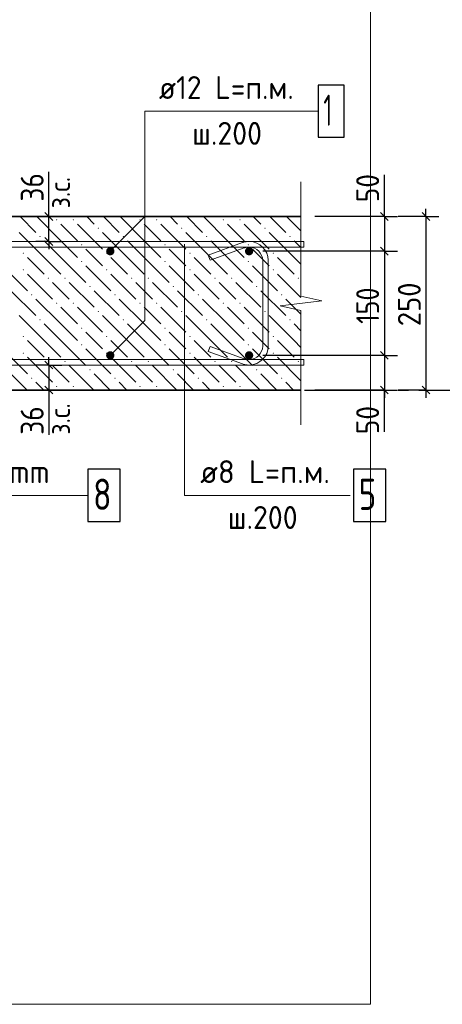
# Model space of a CAD drawing. Header units: millimetres. Extents: x 0 to 59400, y 0 to 42000.
# Tile 6 of 35: x 8041 to 12100, y 18432 to 27888. Entities that reach past the tile are written whole.
import ezdxf

# ---------------------------------------------------------------- set-up
doc = ezdxf.new("R2010")
doc.units = ezdxf.units.MM
doc.linetypes.add('______5', pattern=[1100, 800, -100, 100, -100])
for name, color, linetype, lineweight in [('Standard', 7, 'Continuous', 25), ('ЖБ Стена верхний уровень', 7, 'Continuous', 35), ('Позиционная метка линия выноска', 7, 'Continuous', 13), ('Примечания', 7, 'Continuous', 13), ('Стена обрамление П-обр.', 7, 'Continuous', 35), ('Стена фоновая арматура У1', 7, 'Continuous', 18), ('Стена фоновая арматура Х1', 7, 'Continuous', 35), ('Стена фоновая затяжка С-обр.', 52, 'Continuous', 25)]:
    doc.layers.add(name, color=color, linetype=linetype, lineweight=lineweight)
doc.layers.add('Оси', color=7, linetype='______5')
doc.layers.add('Размерная выноска', color=7, linetype='Continuous')
doc.styles.add('ISOCPEUR', font='txt')

msp = doc.modelspace()

# ---------------------------------------------------------------- hatches: boundary and pattern name
at = {"layer": 'ЖБ Стена верхний уровень', "linetype": 'Continuous', "lineweight": 18, "transparency": 33554687}
for points in [[(8390.7, 25965.6), (8397.2, 25972.1), (8403.7, 25965.6), (8397.2, 25959.1)], [(8550.7, 25965.6), (8557.2, 25972.1), (8563.7, 25965.6), (8557.2, 25959.1)], [(9190.7, 25965.6), (9197.2, 25972.1), (9203.7, 25965.6), (9197.2, 25959.1)], [(9350.7, 25965.6), (9357.2, 25972.1), (9363.7, 25965.6), (9357.2, 25959.1)], [(9990.7, 25965.6), (9997.2, 25972.1), (10003.7, 25965.6), (9997.2, 25959.1)], [(10150.7, 25965.6), (10157.2, 25972.1), (10163.7, 25965.6), (10157.2, 25959.1)], [(8790.7, 25885.6), (8797.2, 25892.1), (8803.7, 25885.6), (8797.2, 25879.1)], [(9590.7, 25885.6), (9597.2, 25892.1), (9603.7, 25885.6), (9597.2, 25879.1)], [(10390.7, 25885.6), (10397.2, 25892.1), (10403.7, 25885.6), (10397.2, 25879.1)], [(8230.7, 25805.6), (8237.2, 25812.1), (8243.7, 25805.6), (8237.2, 25799.1)], [(8630.7, 25725.6), (8637.2, 25732.1), (8643.7, 25725.6), (8637.2, 25719.1)], [(9030.7, 25805.6), (9037.2, 25812.1), (9043.7, 25805.6), (9037.2, 25799.1)], [(9430.7, 25725.6), (9437.2, 25732.1), (9443.7, 25725.6), (9437.2, 25719.1)], [(9830.7, 25805.6), (9837.2, 25812.1), (9843.7, 25805.6), (9837.2, 25799.1)], [(10230.7, 25725.6), (10237.2, 25732.1), (10243.7, 25725.6), (10237.2, 25719.1)], [(10630.7, 25805.6), (10637.2, 25812.1), (10643.7, 25805.6), (10637.2, 25799.1)], [(8070.7, 25645.6), (8077.2, 25652.1), (8083.7, 25645.6), (8077.2, 25639.1)], [(8870.7, 25645.6), (8877.2, 25652.1), (8883.7, 25645.6), (8877.2, 25639.1)], [(9670.7, 25645.6), (9677.2, 25652.1), (9683.7, 25645.6), (9677.2, 25639.1)], [(10470.7, 25645.6), (10477.2, 25652.1), (10483.7, 25645.6), (10477.2, 25639.1)], [(8630.7, 25565.6), (8637.2, 25572.1), (8643.7, 25565.6), (8637.2, 25559.1)], [(9430.7, 25565.6), (9437.2, 25572.1), (9443.7, 25565.6), (9437.2, 25559.1)], [(10230.7, 25565.6), (10237.2, 25572.1), (10243.7, 25565.6), (10237.2, 25559.1)], [(8070.7, 25485.6), (8077.2, 25492.1), (8083.7, 25485.6), (8077.2, 25479.1)], [(8870.7, 25485.6), (8877.2, 25492.1), (8883.7, 25485.6), (8877.2, 25479.1)], [(9670.7, 25485.6), (9677.2, 25492.1), (9683.7, 25485.6), (9677.2, 25479.1)], [(10470.7, 25485.6), (10477.2, 25492.1), (10483.7, 25485.6), (10477.2, 25479.1)], [(8310.7, 25405.6), (8317.2, 25412.1), (8323.7, 25405.6), (8317.2, 25399.1)], [(8470.7, 25405.6), (8477.2, 25412.1), (8483.7, 25405.6), (8477.2, 25399.1)], [(9110.7, 25405.6), (9117.2, 25412.1), (9123.7, 25405.6), (9117.2, 25399.1)], [(9270.7, 25405.6), (9277.2, 25412.1), (9283.7, 25405.6), (9277.2, 25399.1)], [(9910.7, 25405.6), (9917.2, 25412.1), (9923.7, 25405.6), (9917.2, 25399.1)], [(10070.7, 25405.6), (10077.2, 25412.1), (10083.7, 25405.6), (10077.2, 25399.1)], [(10710.7, 25405.6), (10717.2, 25412.1), (10723.7, 25405.6), (10717.2, 25399.1)], [(8150.7, 25245.6), (8157.2, 25252.1), (8163.7, 25245.6), (8157.2, 25239.1)], [(8710.7, 25325.6), (8717.2, 25332.1), (8723.7, 25325.6), (8717.2, 25319.1)], [(8950.7, 25245.6), (8957.2, 25252.1), (8963.7, 25245.6), (8957.2, 25239.1)], [(9510.7, 25325.6), (9517.2, 25332.1), (9523.7, 25325.6), (9517.2, 25319.1)], [(9750.7, 25245.6), (9757.2, 25252.1), (9763.7, 25245.6), (9757.2, 25239.1)], [(10310.7, 25325.6), (10317.2, 25332.1), (10323.7, 25325.6), (10317.2, 25319.1)], [(10550.7, 25245.6), (10557.2, 25252.1), (10563.7, 25245.6), (10557.2, 25239.1)], [(8390.7, 25165.6), (8397.2, 25172.1), (8403.7, 25165.6), (8397.2, 25159.1)], [(8550.7, 25165.6), (8557.2, 25172.1), (8563.7, 25165.6), (8557.2, 25159.1)], [(9190.7, 25165.6), (9197.2, 25172.1), (9203.7, 25165.6), (9197.2, 25159.1)], [(9350.7, 25165.6), (9357.2, 25172.1), (9363.7, 25165.6), (9357.2, 25159.1)], [(9990.7, 25165.6), (9997.2, 25172.1), (10003.7, 25165.6), (9997.2, 25159.1)], [(10150.7, 25165.6), (10157.2, 25172.1), (10163.7, 25165.6), (10157.2, 25159.1)], [(8790.7, 25085.6), (8797.2, 25092.1), (8803.7, 25085.6), (8797.2, 25079.1)], [(9590.7, 25085.6), (9597.2, 25092.1), (9603.7, 25085.6), (9597.2, 25079.1)], [(10390.7, 25085.6), (10397.2, 25092.1), (10403.7, 25085.6), (10397.2, 25079.1)], [(8230.7, 25005.6), (8237.2, 25012.1), (8243.7, 25005.6), (8237.2, 24999.1)], [(9030.7, 25005.6), (9037.2, 25012.1), (9043.7, 25005.6), (9037.2, 24999.1)], [(9830.7, 25005.6), (9837.2, 25012.1), (9843.7, 25005.6), (9837.2, 24999.1)], [(10630.7, 25005.6), (10637.2, 25012.1), (10643.7, 25005.6), (10637.2, 24999.1)], [(8630.7, 24925.6), (8637.2, 24932.1), (8643.7, 24925.6), (8637.2, 24919.1)], [(9430.7, 24925.6), (9437.2, 24932.1), (9443.7, 24925.6), (9437.2, 24919.1)], [(10230.7, 24925.6), (10237.2, 24932.1), (10243.7, 24925.6), (10237.2, 24919.1)], [(8070.7, 24845.6), (8077.2, 24852.1), (8083.7, 24845.6), (8077.2, 24839.1)], [(8870.7, 24845.6), (8877.2, 24852.1), (8883.7, 24845.6), (8877.2, 24839.1)], [(9670.7, 24845.6), (9677.2, 24852.1), (9683.7, 24845.6), (9677.2, 24839.1)], [(10470.7, 24845.6), (10477.2, 24852.1), (10483.7, 24845.6), (10477.2, 24839.1)], [(8070.7, 24685.6), (8077.2, 24692.1), (8083.7, 24685.6), (8077.2, 24679.1)], [(8630.7, 24765.6), (8637.2, 24772.1), (8643.7, 24765.6), (8637.2, 24759.1)], [(8870.7, 24685.6), (8877.2, 24692.1), (8883.7, 24685.6), (8877.2, 24679.1)], [(9430.7, 24765.6), (9437.2, 24772.1), (9443.7, 24765.6), (9437.2, 24759.1)], [(9670.7, 24685.6), (9677.2, 24692.1), (9683.7, 24685.6), (9677.2, 24679.1)], [(10230.7, 24765.6), (10237.2, 24772.1), (10243.7, 24765.6), (10237.2, 24759.1)], [(10470.7, 24685.6), (10477.2, 24692.1), (10483.7, 24685.6), (10477.2, 24679.1)], [(8310.7, 24605.6), (8317.2, 24612.1), (8323.7, 24605.6), (8317.2, 24599.1)], [(8470.7, 24605.6), (8477.2, 24612.1), (8483.7, 24605.6), (8477.2, 24599.1)], [(9110.7, 24605.6), (9117.2, 24612.1), (9123.7, 24605.6), (9117.2, 24599.1)], [(9270.7, 24605.6), (9277.2, 24612.1), (9283.7, 24605.6), (9277.2, 24599.1)], [(9910.7, 24605.6), (9917.2, 24612.1), (9923.7, 24605.6), (9917.2, 24599.1)], [(10070.7, 24605.6), (10077.2, 24612.1), (10083.7, 24605.6), (10077.2, 24599.1)], [(10710.7, 24605.6), (10717.2, 24612.1), (10723.7, 24605.6), (10717.2, 24599.1)], [(8710.7, 24525.6), (8717.2, 24532.1), (8723.7, 24525.6), (8717.2, 24519.1)], [(9510.7, 24525.6), (9517.2, 24532.1), (9523.7, 24525.6), (9517.2, 24519.1)], [(10310.7, 24525.6), (10317.2, 24532.1), (10323.7, 24525.6), (10317.2, 24519.1)], [(8150.7, 24445.6), (8157.2, 24452.1), (8163.7, 24445.6), (8157.2, 24439.1)], [(8950.7, 24445.6), (8957.2, 24452.1), (8963.7, 24445.6), (8957.2, 24439.1)], [(9750.7, 24445.6), (9757.2, 24452.1), (9763.7, 24445.6), (9757.2, 24439.1)], [(10550.7, 24445.6), (10557.2, 24452.1), (10563.7, 24445.6), (10557.2, 24439.1)], [(8390.7, 24365.6), (8397.2, 24372.1), (8403.7, 24365.6), (8397.2, 24359.1)], [(8550.7, 24365.6), (8557.2, 24372.1), (8563.7, 24365.6), (8557.2, 24359.1)], [(9190.7, 24365.6), (9197.2, 24372.1), (9203.7, 24365.6), (9197.2, 24359.1)], [(9350.7, 24365.6), (9357.2, 24372.1), (9363.7, 24365.6), (9357.2, 24359.1)], [(9990.7, 24365.6), (9997.2, 24372.1), (10003.7, 24365.6), (9997.2, 24359.1)], [(10150.7, 24365.6), (10157.2, 24372.1), (10163.7, 24365.6), (10157.2, 24359.1)]]:
    msp.add_hatch(color=7, dxfattribs=at).paths.add_polyline_path(points, flags=16)
at = {"layer": 'Стена фоновая арматура Х1', "linetype": 'Continuous', "lineweight": 18, "transparency": 33554687}
for points in [[(8951.4, 25664.4), (8948.3, 25679.7), (8939.6, 25692.7), (8926.7, 25701.4), (8911.4, 25704.4), (8896.1, 25701.4), (8883.1, 25692.7), (8874.4, 25679.7), (8871.4, 25664.4), (8874.4, 25649.1), (8883.1, 25636.1), (8896.1, 25627.4), (8911.4, 25624.4), (8926.7, 25627.4), (8939.6, 25636.1), (8948.3, 25649.1)], [(10284.7, 25664.4), (10281.7, 25679.7), (10273, 25692.7), (10260, 25701.4), (10244.7, 25704.4), (10229.4, 25701.4), (10216.4, 25692.7), (10207.7, 25679.7), (10204.7, 25664.4), (10207.7, 25649.1), (10216.4, 25636.1), (10229.4, 25627.4), (10244.7, 25624.4), (10260, 25627.4), (10273, 25636.1), (10281.7, 25649.1)], [(8951.4, 24664.4), (8948.3, 24679.7), (8939.6, 24692.7), (8926.7, 24701.4), (8911.4, 24704.4), (8896.1, 24701.4), (8883.1, 24692.7), (8874.4, 24679.7), (8871.4, 24664.4), (8874.4, 24649.1), (8883.1, 24636.1), (8896.1, 24627.4), (8911.4, 24624.4), (8926.7, 24627.4), (8939.6, 24636.1), (8948.3, 24649.1)], [(10284.7, 24664.4), (10281.7, 24679.7), (10273, 24692.7), (10260, 24701.4), (10244.7, 24704.4), (10229.4, 24701.4), (10216.4, 24692.7), (10207.7, 24679.7), (10204.7, 24664.4), (10207.7, 24649.1), (10216.4, 24636.1), (10229.4, 24627.4), (10244.7, 24624.4), (10260, 24627.4), (10273, 24636.1), (10281.7, 24649.1)]]:
    msp.add_hatch(color=7, dxfattribs=at).paths.add_polyline_path(points)

# ---------------------------------------------------------------- linework, layer by layer
at = {"layer": 'Standard', "color": 7, "linetype": 'Continuous', "lineweight": 25, "transparency": 33554687}
for p, q in [((8358.7, 25960.2), (8283.7, 26035.2)), ((11506.1, 26035.2), (11581.1, 25960.2)), ((11906.1, 26035.2), (11981.1, 25960.2)), ((8358.7, 25720.2), (8283.7, 25795.2)), ((11506.1, 25701.9), (11581.1, 25626.9)), ((11506.1, 24701.9), (11581.1, 24626.9)), ((8283.7, 24608.6), (8358.7, 24533.6)), ((8283.7, 24368.6), (8358.7, 24293.6)), ((11506.1, 24368.6), (11581.1, 24293.6)), ((11906.1, 24368.6), (11981.1, 24293.6))]:
    msp.add_line(p, q, dxfattribs=at)
at = {"layer": 'Standard', "color": 7, "linetype": 'Continuous', "lineweight": -3, "transparency": 33554687}
for p, q in [((8321.2, 25997.7), (8321.2, 26072.7)), ((11543.6, 25997.7), (11543.6, 26072.7)), ((11943.6, 25997.7), (11943.6, 26072.7)), ((8321.2, 25997.7), (8196.2, 25997.7)), ((8321.2, 25997.7), (8446.2, 25997.7)), ((8321.2, 25757.7), (8321.2, 25997.7)), ((11543.6, 25997.7), (11418.6, 25997.7)), ((11543.6, 25997.7), (11668.6, 25997.7)), ((11543.6, 25997.7), (11543.6, 25664.4)), ((11943.6, 25997.7), (11676.9, 25997.7)), ((11943.6, 25997.7), (11818.6, 25997.7)), ((11943.6, 25997.7), (12068.6, 25997.7)), ((11943.6, 25997.7), (11943.6, 24331.1)), ((8321.2, 25757.7), (8196.2, 25757.7)), ((8321.2, 25757.7), (8446.2, 25757.7)), ((8321.2, 25757.7), (8321.2, 25682.7)), ((11543.6, 25664.4), (11418.6, 25664.4)), ((11543.6, 25664.4), (11668.6, 25664.4)), ((11543.6, 25664.4), (11543.6, 24664.4)), ((8321.2, 24571.1), (8321.2, 24646.1)), ((11543.6, 24664.4), (11418.6, 24664.4)), ((11543.6, 24664.4), (11668.6, 24664.4)), ((11543.6, 24664.4), (11543.6, 24331.1)), ((8321.2, 24571.1), (8196.2, 24571.1)), ((8321.2, 24571.1), (8446.2, 24571.1)), ((8321.2, 24571.1), (8321.2, 24331.1)), ((8321.2, 24331.1), (8196.2, 24331.1)), ((8321.2, 24331.1), (8446.2, 24331.1)), ((8321.2, 24331.1), (8321.2, 24256.1)), ((11543.6, 24331.1), (11418.6, 24331.1)), ((11543.6, 24331.1), (11668.6, 24331.1)), ((11543.6, 24331.1), (11543.6, 24256.1)), ((11943.6, 24331.1), (11676.9, 24331.1)), ((11943.6, 24331.1), (11818.6, 24331.1)), ((11943.6, 24331.1), (12068.6, 24331.1)), ((11943.6, 24331.1), (11943.6, 24256.1))]:
    msp.add_line(p, q, dxfattribs=at)
at = {"layer": 'Standard', "color": 254, "linetype": 'Continuous', "lineweight": 13, "true_color": 0xc4c4ff, "transparency": 33554687}
msp.add_lwpolyline([(2000, 18432.1), (11409.1, 18432.1), (11409.1, 29182.8)], dxfattribs=at)
at = {"layer": 'Standard', "color": 7, "linetype": 'Continuous', "lineweight": -3, "transparency": 33554687}
for points in [[(11543.6, 25997.7), (11526.6, 25997.7), (11526.6, 25997.7), (11526.6, 25997.7), (11526.6, 25997.7), (10875.8, 25997.7)], [(11543.6, 25664.4), (11526.6, 25664.4), (11526.6, 25664.4), (11526.6, 25664.4), (11526.6, 25664.4), (10378, 25664.4)], [(11543.6, 24664.4), (11526.6, 24664.4), (11526.6, 24664.4), (10378, 24664.4)], [(11543.6, 24331.1), (11526.6, 24331.1), (11526.6, 24331.1), (10875.8, 24331.1)]]:
    msp.add_lwpolyline(points, dxfattribs=at)
at = {"layer": 'ЖБ Стена верхний уровень', "color": 7, "linetype": 'Continuous', "lineweight": 35, "transparency": 33554687}
for p, q in [((10742.4, 25997.7), (5478, 25997.7)), ((5478, 24331.1), (10742.4, 24331.1))]:
    msp.add_line(p, q, dxfattribs=at)
at = {"layer": 'ЖБ Стена верхний уровень', "color": 9, "linetype": 'Continuous', "lineweight": 18, "true_color": 0xc7c7c7, "transparency": 33554687}
for p, q in [((8045.1, 25997.7), (8197.2, 25845.6)), ((8437.2, 25765.6), (8205.1, 25997.7)), ((8437.2, 25925.6), (8597.2, 25765.6)), ((8597.2, 25925.6), (8837.2, 25685.6)), ((8685.1, 25997.7), (8757.2, 25925.6)), ((8845.1, 25997.7), (8997.2, 25845.6)), ((9237.2, 25765.6), (9005.1, 25997.7)), ((9237.2, 25925.6), (9397.2, 25765.6)), ((9397.2, 25925.6), (9637.2, 25685.6)), ((9485.1, 25997.7), (9557.2, 25925.6)), ((9645.1, 25997.7), (9797.2, 25845.6)), ((10037.2, 25765.6), (9805.1, 25997.7)), ((10037.2, 25925.6), (10197.2, 25765.6)), ((10197.2, 25925.6), (10437.2, 25685.6)), ((10285.1, 25997.7), (10357.2, 25925.6)), ((10445.1, 25997.7), (10597.2, 25845.6)), ((10742.4, 25860.4), (10605.1, 25997.7)), ((8277.2, 25605.6), (8037.2, 25845.6)), ((9077.2, 25605.6), (8837.2, 25845.6)), ((9877.2, 25605.6), (9637.2, 25845.6)), ((10677.2, 25605.6), (10437.2, 25845.6)), ((8277.2, 25765.6), (8437.2, 25605.6)), ((8437.2, 25765.6), (8597.2, 25605.6)), ((9077.2, 25765.6), (9237.2, 25605.6)), ((9237.2, 25765.6), (9397.2, 25605.6)), ((9877.2, 25765.6), (10037.2, 25605.6)), ((10037.2, 25765.6), (10197.2, 25605.6)), ((10677.2, 25765.6), (10742.4, 25700.4)), ((8757.2, 25605.6), (8677.2, 25685.6)), ((9557.2, 25605.6), (9477.2, 25685.6)), ((10357.2, 25605.6), (10277.2, 25685.6)), ((8117.2, 25605.6), (8277.2, 25445.6)), ((8277.2, 25605.6), (8437.2, 25445.6)), ((8437.2, 25605.6), (8677.2, 25365.6)), ((8837.2, 25525.6), (8757.2, 25605.6)), ((8917.2, 25605.6), (9077.2, 25445.6)), ((9077.2, 25605.6), (9237.2, 25445.6)), ((9237.2, 25605.6), (9477.2, 25365.6)), ((9637.2, 25525.6), (9557.2, 25605.6)), ((9717.2, 25605.6), (9877.2, 25445.6)), ((9877.2, 25605.6), (10037.2, 25445.6)), ((10037.2, 25605.6), (10277.2, 25365.6)), ((10437.2, 25525.6), (10357.2, 25605.6)), ((10517.2, 25605.6), (10677.2, 25445.6)), ((10677.2, 25605.6), (10742.4, 25540.4)), ((7877.2, 25525.6), (8117.2, 25285.6)), ((8117.2, 25445.6), (8357.2, 25205.6)), ((8677.2, 25525.6), (8917.2, 25285.6)), ((8917.2, 25445.6), (9157.2, 25205.6)), ((9477.2, 25525.6), (9717.2, 25285.6)), ((9717.2, 25445.6), (9957.2, 25205.6)), ((10277.2, 25525.6), (10517.2, 25285.6)), ((10517.2, 25445.6), (10742.4, 25220.4)), ((8437.2, 25285.6), (8357.2, 25365.6)), ((8517.2, 25365.6), (8757.2, 25125.6)), ((9237.2, 25285.6), (9157.2, 25365.6)), ((9317.2, 25365.6), (9557.2, 25125.6)), ((10037.2, 25285.6), (9957.2, 25365.6)), ((10117.2, 25365.6), (10357.2, 25125.6)), ((7957.2, 25285.6), (8197.2, 25045.6)), ((8517.2, 25205.6), (8437.2, 25285.6)), ((8757.2, 25285.6), (8997.2, 25045.6)), ((9317.2, 25205.6), (9237.2, 25285.6)), ((9557.2, 25285.6), (9797.2, 25045.6)), ((10117.2, 25205.6), (10037.2, 25285.6)), ((10357.2, 25285.6), (10597.2, 25045.6)), ((8437.2, 24965.6), (8197.2, 25205.6)), ((9237.2, 24965.6), (8997.2, 25205.6)), ((10037.2, 24965.6), (9797.2, 25205.6)), ((10742.4, 25060.4), (10597.2, 25205.6)), ((8437.2, 25125.6), (8597.2, 24965.6)), ((8597.2, 25125.6), (8837.2, 24885.6)), ((9237.2, 25125.6), (9397.2, 24965.6)), ((9397.2, 25125.6), (9637.2, 24885.6)), ((10037.2, 25125.6), (10197.2, 24965.6)), ((10197.2, 25125.6), (10437.2, 24885.6)), ((8277.2, 24805.6), (8037.2, 25045.6)), ((8277.2, 24965.6), (8437.2, 24805.6)), ((8437.2, 24965.6), (8597.2, 24805.6)), ((9077.2, 24805.6), (8837.2, 25045.6)), ((9077.2, 24965.6), (9237.2, 24805.6)), ((9237.2, 24965.6), (9397.2, 24805.6)), ((9877.2, 24805.6), (9637.2, 25045.6)), ((9877.2, 24965.6), (10037.2, 24805.6)), ((10037.2, 24965.6), (10197.2, 24805.6)), ((10677.2, 24805.6), (10437.2, 25045.6)), ((10677.2, 24965.6), (10742.4, 24900.4)), ((8757.2, 24805.6), (8677.2, 24885.6)), ((9557.2, 24805.6), (9477.2, 24885.6)), ((10357.2, 24805.6), (10277.2, 24885.6)), ((8117.2, 24805.6), (8277.2, 24645.6)), ((8277.2, 24805.6), (8437.2, 24645.6)), ((8437.2, 24805.6), (8677.2, 24565.6)), ((8837.2, 24725.6), (8757.2, 24805.6)), ((8917.2, 24805.6), (9077.2, 24645.6)), ((9077.2, 24805.6), (9237.2, 24645.6)), ((9237.2, 24805.6), (9477.2, 24565.6)), ((9637.2, 24725.6), (9557.2, 24805.6)), ((9717.2, 24805.6), (9877.2, 24645.6)), ((9877.2, 24805.6), (10037.2, 24645.6)), ((10037.2, 24805.6), (10277.2, 24565.6)), ((10437.2, 24725.6), (10357.2, 24805.6)), ((10517.2, 24805.6), (10677.2, 24645.6)), ((10677.2, 24805.6), (10742.4, 24740.4)), ((7877.2, 24725.6), (8117.2, 24485.6)), ((8677.2, 24725.6), (8917.2, 24485.6)), ((9477.2, 24725.6), (9717.2, 24485.6)), ((10277.2, 24725.6), (10517.2, 24485.6)), ((8117.2, 24645.6), (8357.2, 24405.6)), ((8917.2, 24645.6), (9157.2, 24405.6)), ((9717.2, 24645.6), (9957.2, 24405.6)), ((10517.2, 24645.6), (10742.4, 24420.4)), ((8437.2, 24485.6), (8357.2, 24565.6)), ((8517.2, 24565.6), (8751.8, 24331.1)), ((9237.2, 24485.6), (9157.2, 24565.6)), ((9317.2, 24565.6), (9551.8, 24331.1)), ((10037.2, 24485.6), (9957.2, 24565.6)), ((10117.2, 24565.6), (10351.8, 24331.1)), ((7957.2, 24485.6), (8111.8, 24331.1)), ((8271.8, 24331.1), (8197.2, 24405.6)), ((8517.2, 24405.6), (8437.2, 24485.6)), ((8757.2, 24485.6), (8911.8, 24331.1)), ((9071.8, 24331.1), (8997.2, 24405.6)), ((9317.2, 24405.6), (9237.2, 24485.6)), ((9557.2, 24485.6), (9711.8, 24331.1)), ((9871.8, 24331.1), (9797.2, 24405.6)), ((10117.2, 24405.6), (10037.2, 24485.6)), ((10357.2, 24485.6), (10511.8, 24331.1)), ((10671.8, 24331.1), (10597.2, 24405.6))]:
    msp.add_line(p, q, dxfattribs=at)
at = {"layer": 'Оси', "color": 8, "linetype": '______5', "lineweight": -3, "transparency": 33554687}
msp.add_line((9675.3, 24331.1), (12210.3, 24331.1), dxfattribs=at)
at = {"layer": 'Позиционная метка линия выноска', "color": 7, "linetype": 'Continuous', "lineweight": 13, "transparency": 33554687}
msp.add_line((8911.4, 25664.4), (9244.7, 25997.7), dxfattribs=at)
for points in [[(10908.4, 27008.8), (9244.7, 27008.8), (9244.7, 24997.7), (8911.4, 24664.4)], [(9623.3, 25731.1), (9623.3, 23320), (11215, 23320)], [(8688.7, 23320), (6551.3, 23320), (6551.3, 24597.7)]]:
    msp.add_lwpolyline(points, dxfattribs=at)
at = {"layer": 'Примечания', "color": 7, "linetype": 'Continuous', "lineweight": 13, "transparency": 33554687}
for p, q in [((10742.4, 26331.1), (10742.4, 26331.1)), ((10742.4, 25234.4), (10742.4, 26331.1)), ((10542.4, 25141.1), (10942.4, 25187.7)), ((10942.4, 25187.7), (10742.4, 25234.4)), ((10742.4, 25094.4), (10542.4, 25141.1)), ((10742.4, 23997.7), (10742.4, 25094.4))]:
    msp.add_line(p, q, dxfattribs=at)
at = {"layer": 'Размерная выноска', "color": 7, "linetype": 'Continuous', "lineweight": -3, "transparency": 33554687}
for p, q in [((8321.2, 25997.7), (8321.2, 26428)), ((11543.6, 25997.7), (11543.6, 26397.7)), ((8321.2, 24331.1), (8321.2, 23900.8)), ((11543.6, 23931.1), (11543.6, 24331.1))]:
    msp.add_line(p, q, dxfattribs=at)
at = {"layer": 'Стена обрамление П-обр.', "color": 7, "linetype": 'Continuous', "lineweight": 25, "transparency": 33554687}
msp.add_lwpolyline([(8696.4, 23070), (9006.4, 23070), (9006.4, 23570), (8696.4, 23570), (8696.4, 23070)], dxfattribs=at)
at = {"layer": 'Стена фоновая арматура У1', "color": 7, "linetype": 'Continuous', "lineweight": 13, "transparency": 33554687}
for points in [[(3978, 25757.7), (10769.1, 25757.7), (10769.1, 25704.4), (3978, 25704.4), (3978, 25757.7)], [(3978, 24624.4), (10769.1, 24624.4), (10769.1, 24571.1), (3978, 24571.1), (3978, 24624.4)]]:
    msp.add_lwpolyline(points, dxfattribs=at)
at = {"layer": 'Стена фоновая арматура У1', "color": 7, "linetype": 'Continuous', "lineweight": 25, "transparency": 33554687}
msp.add_lwpolyline([(11246.6, 23070), (11556.6, 23070), (11556.6, 23570), (11246.6, 23570), (11246.6, 23070)], dxfattribs=at)
at = {"layer": 'Стена фоновая арматура Х1', "color": 7, "linetype": 'Continuous', "lineweight": 25, "transparency": 33554687}
msp.add_lwpolyline([(10908.4, 26758.8), (11158.4, 26758.8), (11158.4, 27258.8), (10908.4, 27258.8), (10908.4, 26758.8)], dxfattribs=at)
at = {"layer": 'Стена фоновая затяжка С-обр.', "color": 98, "linetype": 'Continuous', "lineweight": 13, "true_color": 0x005000, "transparency": 33554687}
msp.add_lwpolyline([(9871, 24751), (10197.9, 24632), (10203.2, 24630.3), (10208.5, 24628.8), (10213.9, 24627.5), (10219.3, 24626.4), (10224.7, 24625.6), (10230.1, 24625), (10235.7, 24624.6), (10241.3, 24624.4), (10247.5, 24624.4), (10271.6, 24627.7), (10296.1, 24635.8), (10318.4, 24648.3), (10336.6, 24663.5), (10351.8, 24681.7), (10364.3, 24704.1), (10372.4, 24728.5), (10375.7, 24752.6), (10375.7, 25576.2), (10372.4, 25600.3), (10364.3, 25624.7), (10351.8, 25647.1), (10336.6, 25665.3), (10318.4, 25680.5), (10296.1, 25693), (10271.6, 25701), (10247.5, 25704.4), (10241.3, 25704.4), (10235.7, 25704.2), (10230.1, 25703.8), (10224.7, 25703.2), (10219.3, 25702.4), (10213.9, 25701.3), (10208.5, 25700), (10203.2, 25698.5), (10197.9, 25696.7), (9871, 25577.8), (9852.8, 25627.9), (10180.4, 25747.1), (10187.6, 25749.5), (10195, 25751.6), (10202.5, 25753.4), (10210, 25754.9), (10217.6, 25756.1), (10225.2, 25756.9), (10232.9, 25757.5), (10240.4, 25757.7), (10251.2, 25757.7), (10283.8, 25753.2), (10317.6, 25742), (10348.8, 25724.6), (10374.5, 25703.1), (10395.9, 25677.5), (10413.4, 25646.3), (10424.5, 25612.4), (10429.1, 25579.9), (10429.1, 24748.9), (10424.5, 24716.4), (10413.4, 24682.5), (10395.9, 24651.3), (10374.5, 24625.7), (10348.8, 24604.2), (10317.6, 24586.8), (10283.8, 24575.6), (10251.2, 24571.1), (10240.4, 24571.1), (10232.9, 24571.3), (10225.2, 24571.8), (10217.6, 24572.7), (10210, 24573.9), (10202.5, 24575.4), (10195, 24577.2), (10187.6, 24579.3), (10180.4, 24581.6), (9852.8, 24700.9), (9871, 24751)], dxfattribs=at)

# ---------------------------------------------------------------- texts
at = {"layer": 'Standard', "color": 7, "linetype": 'Continuous', "lineweight": 25, "transparency": 33554687, "char_height": 220, "attachment_point": 7, "rotation": 90, "style": 'ISOCPEUR'}
for s, insert, width in [('\\W0.87;36', (8271.2, 26140.9), 403.924), ('\\W0.87;50', (11493.6, 26135.2), 403.924), ('\\W0.83;150', (11493.6, 24966.4), 508.571), ('\\W0.91;250', (11893.6, 24944.4), 561.996), ('\\W0.87;36', (8271.2, 23901.9), 403.924), ('\\W0.87;50', (11493.6, 23907.6), 403.924)]:
    msp.add_mtext(s, dxfattribs=dict(at, insert=insert, width=width))
at = {"layer": 'Standard', "color": 7, "linetype": 'Continuous', "lineweight": 18, "transparency": 33554687, "char_height": 200, "width": 459.942, "attachment_point": 7, "rotation": 90, "style": 'ISOCPEUR'}
for insert in [(8524.4, 26076.1), (8524.4, 23902.7)]:
    msp.add_mtext('\\W0.90;з.с.', dxfattribs=dict(at, insert=insert))
at = {"layer": 'Стена обрамление П-обр.', "color": 7, "linetype": 'Continuous', "lineweight": 13, "transparency": 33554687, "attachment_point": 7, "style": 'ISOCPEUR'}
for s, insert, char_height, width in [('\\W0.93;ø8 L=1165mm ', (6707.3, 23437.3), 220, 1949.975), ('\\W0.78;8', (8746.3, 23180), 300, 326.426)]:
    msp.add_mtext(s, dxfattribs=dict(at, insert=insert, char_height=char_height, width=width))
at = {"layer": 'Стена фоновая арматура У1', "color": 7, "linetype": 'Continuous', "lineweight": 13, "transparency": 33554687, "attachment_point": 7, "style": 'ISOCPEUR'}
for s, insert, char_height, width in [('\\W0.97;ø8 L=п.м. ', (9775.3, 23437.3), 220, 1491.871), ('\\W0.78;5', (11296.6, 23180), 300, 326.407), ('\\W0.95;ш.200 ', (10039.3, 22997.3), 220, 962.136)]:
    msp.add_mtext(s, dxfattribs=dict(at, insert=insert, char_height=char_height, width=width))
at = {"layer": 'Стена фоновая арматура Х1', "color": 7, "linetype": 'Continuous', "lineweight": 13, "transparency": 33554687, "attachment_point": 7, "style": 'ISOCPEUR'}
for s, insert, char_height, width in [('\\W0.94;ø12 L=п.м. ', (9378, 27126.2), 220, 1599.147), ('\\W0.56;1', (10958.4, 26868.8), 300, 233.333), ('\\W0.95;ш.200 ', (9697, 26686.2), 220, 962.136)]:
    msp.add_mtext(s, dxfattribs=dict(at, insert=insert, char_height=char_height, width=width))

doc.saveas('drawing.dxf')
